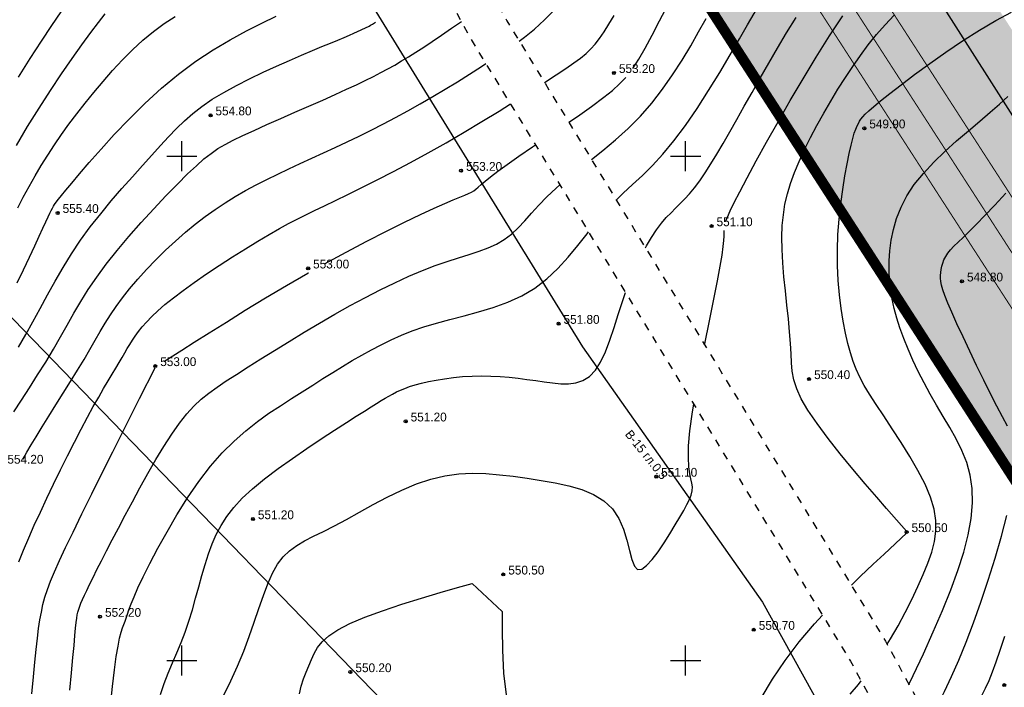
# Model space of a CAD drawing. Extents: x 10527 to 38813, y 13847 to 37526.
# Tile 178 of 256: x 35187 to 35285, y 36535 to 36602. Entities that reach past the tile are written whole.
import ezdxf

# ---------------------------------------------------------------- set-up
doc = ezdxf.new("R2010")
doc.units = 0
doc.header["$LTSCALE"] = 0.5
doc.header["$MEASUREMENT"] = 0
doc.header["$PDMODE"] = 32
doc.header["$PDSIZE"] = 0.3
for name, pattern in [('CONTI', [0]), ('GOST2.303 6', [12, 8, -1.5, 1, -1.5]), ('STRIH_1', [3, 2, -1]), ('Д_ТРОТ_ТРУБА', [3, 1.5, -1.5])]:
    doc.linetypes.add(name, pattern=pattern)
for name, color, linetype in [('(004) Точки рельефа', 7, 'Continuous'), ('(014) Водопровод', 5, 'ИК_Водопровод -------в--------'), ('(025) Дорога', 7, 'Continuous'), ('GORIZDEFAULT', 32, 'CONTI'), ('PI_TTDEFAULT', 5, 'CONTI'), ('SETKR', 2, 'CONTI'), ('Штрих Стекло', 7, 'Continuous')]:
    doc.layers.add(name, color=color, linetype=linetype)
doc.layers.add('(032) Горизонтали утолщенные', color=32, linetype='Continuous', lineweight=30)
doc.layers.add('.', color=7, linetype='Continuous', lineweight=15)
doc.styles.add('BM-431', font='txt')
doc.styles.add('D-431', font='txt')
doc.styles.get("Standard").update_dxf_attribs({"font": 'times.ttf'})
doc.linetypes.add('ИК_Водопровод -------в--------', pattern='A,9,-0.6,["В",Standard,S=1.2,R=0,X=0,Y=-0.6],-1.2', length=10.8)

# ---------------------------------------------------------------- blocks, each defined once
blk = doc.blocks.new('BL_333')
at = {"color": 0}
for p, q in [((0, -1.5), (0, 1.5)), ((-1.5, 0), (1.5, 0))]:
    blk.add_line(p, q, dxfattribs=at)
blk = doc.blocks.new('gergrgrre')
at = {"layer": '(014) Водопровод', "flags": 128}
blk.add_lwpolyline([(360036.438, 4200773.015), (360047.098, 4200750.311), (360089.76, 4200681.101), (360107.619, 4200655.796), (360141.826, 4200594.039), (360149.345, 4200579.998), (360206.507, 4200508.61), (360230.262, 4200479.387), (360306.281, 4200388.525), (360409.154, 4200291.553), (360456.114, 4200244.191), (360490.793, 4200199.337)], dxfattribs=at)
at = {"layer": '(025) Дорога', "linetype": 'Д_ТРОТ_ТРУБА', "flags": 128}
for points in [[(360044.195, 4200796.012), (360041.816, 4200791.773), (360042.358, 4200788.304), (360046.087, 4200780.21), (360059.012, 4200755.887), (360082.266, 4200713.415), (360119.837, 4200651.911), (360154.248, 4200588.273), (360168.952, 4200565.337), (360182.618, 4200547.766), (360213.043, 4200512.044), (360268.283, 4200446.262), (360308.926, 4200401.534), (360387.369, 4200322.593), (360428.116, 4200283.497), (360457.116, 4200256.42), (360464.886, 4200245.444), (360476.507, 4200228.263), (360489.06, 4200214.493), (360499.065, 4200202.984)], [(360034.859, 4200791.392), (360036.733, 4200790.501), (360038.761, 4200786.553), (360042.501, 4200778.433), (360055.492, 4200753.988), (360078.803, 4200711.411), (360116.369, 4200649.915), (360150.8, 4200586.24), (360165.682, 4200563.025), (360179.515, 4200545.24), (360209.989, 4200509.461), (360265.27, 4200443.63), (360306.026, 4200398.778), (360384.565, 4200319.74), (360425.367, 4200280.592), (360454.087, 4200253.775), (360461.596, 4200243.167), (360473.356, 4200225.782), (360486.072, 4200211.833), (360495.233, 4200201.295)]]:
    blk.add_lwpolyline(points, dxfattribs=at)
at = {"layer": '(032) Горизонтали утолщенные', "color": 32}
for points in [[(360120.002, 4200651.606, 550), (360120.34, 4200652.15, 550), (360121.08, 4200653.44, 550), (360121.78, 4200654.75, 550), (360122.44, 4200656.06, 550), (360123.04, 4200657.32, 550), (360123.58, 4200658.53, 550), (360124.05, 4200659.66, 550), (360124.42, 4200660.73, 550), (360124.69, 4200661.78, 550), (360124.83, 4200662.81, 550), (360124.83, 4200663.87, 550), (360124.66, 4200664.99, 550), (360124.31, 4200666.18, 550), (360123.76, 4200667.48, 550), (360123.06, 4200668.84, 550), (360122.26, 4200670.23, 550), (360121.39, 4200671.62, 550), (360120.51, 4200672.97, 550), (360119.67, 4200674.24, 550), (360118.9, 4200675.38, 550), (360118.26, 4200676.39, 550), (360117.73, 4200677.28, 550), (360117.29, 4200678.09, 550), (360116.92, 4200678.87, 550), (360116.62, 4200679.65, 550), (360116.35, 4200680.49, 550), (360116.1, 4200681.42, 550), (360115.87, 4200682.46, 550), (360115.64, 4200683.63, 550), (360115.44, 4200684.89, 550), (360115.27, 4200686.25, 550), (360115.14, 4200687.67, 550), (360115.07, 4200689.15, 550), (360115.06, 4200690.68, 550), (360115.11, 4200692.22, 550), (360115.23, 4200693.77, 550), (360115.39, 4200695.27, 550), (360115.59, 4200696.71, 550), (360115.8, 4200698.04, 550), (360116.02, 4200699.24, 550), (360116.23, 4200700.27, 550), (360116.42, 4200701.11, 550), (360116.59, 4200701.77, 550), (360116.74, 4200702.29, 550), (360116.88, 4200702.69, 550), (360117.02, 4200703, 550), (360117.14, 4200703.25, 550), (360117.27, 4200703.46, 550), (360117.4, 4200703.67, 550), (360117.57, 4200703.89, 550), (360117.82, 4200704.16, 550), (360118.17, 4200704.5, 550), (360118.67, 4200704.94, 550), (360119.35, 4200705.5, 550), (360120.25, 4200706.22, 550), (360121.38, 4200707.09, 550), (360122.72, 4200708.1, 550), (360124.22, 4200709.19, 550), (360125.82, 4200710.31, 550), (360127.48, 4200711.43, 550), (360129.15, 4200712.49, 550), (360130.78, 4200713.45, 550), (360132.33, 4200714.27, 550)], [(360083.483, 4200711.422, 554), (360084.02, 4200711.81, 554), (360085.01, 4200712.61, 554), (360086, 4200713.51, 554), (360087.01, 4200714.55, 554), (360088.07, 4200715.79, 554), (360089.17, 4200717.26, 554), (360090.34, 4200718.98, 554), (360091.54, 4200720.89, 554), (360092.74, 4200722.89, 554), (360093.9, 4200724.89, 554), (360094.98, 4200726.8, 554), (360095.93, 4200728.53, 554), (360096.73, 4200729.99, 554), (360098.37, 4200732.93, 554)], [(360033.72, 4200694.87, 556), (360034.27, 4200695.94, 556), (360034.84, 4200697.01, 556), (360035.43, 4200698.05, 556), (360036.04, 4200699.09, 556), (360036.69, 4200700.11, 556), (360037.36, 4200701.12, 556), (360038.06, 4200702.14, 556), (360038.8, 4200703.16, 556), (360039.58, 4200704.19, 556), (360040.41, 4200705.25, 556), (360041.27, 4200706.32, 556), (360042.18, 4200707.41, 556), (360043.12, 4200708.49, 556), (360044.1, 4200709.54, 556), (360045.1, 4200710.55, 556), (360046.14, 4200711.5, 556), (360047.19, 4200712.37, 556), (360048.25, 4200713.16, 556), (360049.34, 4200713.86, 556)], [(360093.117, 4200695.652, 552), (360093.8, 4200696.32, 552), (360094.74, 4200697.19, 552), (360095.71, 4200698.09, 552), (360096.71, 4200699.08, 552), (360097.75, 4200700.21, 552), (360098.84, 4200701.52, 552), (360099.97, 4200703.05, 552), (360101.13, 4200704.74, 552), (360102.27, 4200706.52, 552), (360103.38, 4200708.31, 552), (360104.41, 4200710.04, 552), (360105.34, 4200711.64, 552), (360106.14, 4200713.02, 552), (360106.79, 4200714.14, 552), (360107.3, 4200715.02, 552), (360107.69, 4200715.69, 552), (360107.98, 4200716.21, 552), (360108.21, 4200716.6, 552), (360108.4, 4200716.91, 552), (360108.57, 4200717.18, 552), (360108.67, 4200717.33, 552), (360108.77, 4200717.49, 552)], [(360034.24, 4200669.95, 554), (360034.62, 4200670.64, 554), (360035.04, 4200671.38, 554), (360035.53, 4200672.19, 554), (360036.13, 4200673.16, 554), (360036.79, 4200674.22, 554), (360037.5, 4200675.34, 554), (360038.23, 4200676.5, 554), (360038.96, 4200677.66, 554), (360039.65, 4200678.79, 554), (360040.3, 4200679.85, 554), (360040.88, 4200680.84, 554), (360041.4, 4200681.75, 554), (360041.9, 4200682.61, 554), (360042.39, 4200683.44, 554), (360042.91, 4200684.26, 554), (360043.47, 4200685.09, 554), (360044.1, 4200685.95, 554), (360044.82, 4200686.86, 554), (360045.63, 4200687.8, 554), (360046.5, 4200688.76, 554), (360047.42, 4200689.73, 554), (360048.38, 4200690.67, 554), (360049.36, 4200691.59, 554), (360050.35, 4200692.46, 554), (360051.34, 4200693.27, 554), (360052.32, 4200694.02, 554), (360053.31, 4200694.73, 554), (360054.3, 4200695.38, 554), (360055.31, 4200696, 554), (360056.33, 4200696.59, 554), (360057.37, 4200697.15, 554), (360058.43, 4200697.7, 554), (360059.52, 4200698.23, 554), (360060.63, 4200698.75, 554), (360061.76, 4200699.27, 554), (360062.9, 4200699.79, 554), (360064.06, 4200700.32, 554), (360065.23, 4200700.86, 554), (360066.41, 4200701.42, 554), (360067.6, 4200701.99, 554), (360068.8, 4200702.58, 554), (360070.01, 4200703.2, 554), (360071.22, 4200703.84, 554), (360072.44, 4200704.5, 554), (360073.67, 4200705.19, 554), (360074.91, 4200705.91, 554), (360076.14, 4200706.64, 554), (360077.36, 4200707.39, 554), (360078.56, 4200708.15, 554), (360079.73, 4200708.9, 554), (360080.164, 4200709.182, 554)], [(360042.93, 4200645.52, 552), (360043.11, 4200647.43, 552), (360043.31, 4200649.08, 552), (360043.49, 4200650.4, 552), (360043.67, 4200651.43, 552), (360043.83, 4200652.2, 552), (360043.98, 4200652.79, 552), (360044.12, 4200653.23, 552), (360044.25, 4200653.58, 552), (360044.37, 4200653.89, 552), (360044.48, 4200654.21, 552), (360044.6, 4200654.58, 552), (360044.75, 4200655.03, 552), (360044.97, 4200655.6, 552), (360045.26, 4200656.31, 552), (360045.65, 4200657.2, 552), (360046.17, 4200658.29, 552), (360046.84, 4200659.62, 552), (360047.63, 4200661.13, 552), (360048.53, 4200662.76, 552), (360049.52, 4200664.44, 552), (360050.58, 4200666.13, 552), (360051.7, 4200667.76, 552), (360052.84, 4200669.26, 552), (360054.01, 4200670.58, 552), (360055.18, 4200671.75, 552), (360056.34, 4200672.78, 552), (360057.51, 4200673.69, 552), (360058.65, 4200674.51, 552), (360059.78, 4200675.26, 552), (360060.88, 4200675.97, 552), (360061.95, 4200676.65, 552), (360062.99, 4200677.31, 552), (360064, 4200677.95, 552), (360064.99, 4200678.56, 552), (360065.96, 4200679.16, 552), (360066.92, 4200679.73, 552), (360067.87, 4200680.28, 552), (360068.82, 4200680.8, 552), (360069.78, 4200681.31, 552), (360070.76, 4200681.79, 552), (360071.79, 4200682.24, 552), (360072.87, 4200682.67, 552), (360074.02, 4200683.08, 552), (360075.26, 4200683.46, 552), (360076.6, 4200683.82, 552), (360078.01, 4200684.18, 552), (360079.45, 4200684.57, 552), (360080.91, 4200685.01, 552), (360082.35, 4200685.53, 552), (360083.73, 4200686.16, 552), (360085.03, 4200686.92, 552), (360086.23, 4200687.84, 552), (360087.33, 4200688.87, 552), (360088.34, 4200689.99, 552), (360089.3, 4200691.15, 552), (360090.22, 4200692.31, 552), (360090.362, 4200692.489, 552)], [(360116.33, 4200646.65, 550), (360117.15, 4200647.63, 550), (360117.422, 4200647.969, 550)]]:
    blk.add_polyline3d(points, dxfattribs=at)
at = {"linetype": 'Continuous', "elevation": 1.643}
blk.add_lwpolyline([(359968.105, 4200751.148), (360144.875, 4200568.598), (360208.905, 4200501.768), (360248.135, 4200449.088), (360280.365, 4200400.868), (360329.345, 4200345.008), (360410.625, 4200285.188), (360473.125, 4200218.998), (360491.256, 4200199.541)], dxfattribs=at)
at = {"layer": 'GORIZDEFAULT', "color": 32}
for points in [[(360085.993, 4200707.314, 553.5), (360087.14, 4200708.06, 553.5), (360088.12, 4200708.7, 553.5), (360088.92, 4200709.25, 553.5), (360089.58, 4200709.73, 553.5), (360090.13, 4200710.18, 553.5), (360090.6, 4200710.63, 553.5), (360091.03, 4200711.12, 553.5), (360091.46, 4200711.68, 553.5), (360091.91, 4200712.33, 553.5), (360092.39, 4200713.09, 553.5), (360092.9, 4200713.95, 553.5)], [(360121.93, 4200662.82, 550.5), (360119.93, 4200665.08, 550.5), (360118.96, 4200666.19, 550.5), (360117.83, 4200667.5, 550.5), (360116.6, 4200668.96, 550.5), (360115.35, 4200670.49, 550.5), (360114.14, 4200672.02, 550.5), (360113.04, 4200673.48, 550.5), (360112.14, 4200674.81, 550.5), (360111.47, 4200675.95, 550.5), (360111.02, 4200676.94, 550.5), (360110.73, 4200677.83, 550.5), (360110.58, 4200678.67, 550.5), (360110.5, 4200679.52, 550.5), (360110.46, 4200680.42, 550.5), (360110.41, 4200681.43, 550.5), (360110.32, 4200682.59, 550.5), (360110.2, 4200683.87, 550.5), (360110.05, 4200685.23, 550.5), (360109.9, 4200686.64, 550.5), (360109.76, 4200688.05, 550.5), (360109.65, 4200689.44, 550.5), (360109.57, 4200690.76, 550.5), (360109.55, 4200691.98, 550.5), (360109.59, 4200693.12, 550.5), (360109.7, 4200694.2, 550.5), (360109.86, 4200695.24, 550.5), (360110.1, 4200696.26, 550.5), (360110.41, 4200697.3, 550.5), (360110.8, 4200698.37, 550.5), (360111.26, 4200699.49, 550.5), (360111.8, 4200700.65, 550.5), (360112.39, 4200701.84, 550.5), (360113.03, 4200703.05, 550.5), (360113.7, 4200704.26, 550.5), (360114.4, 4200705.47, 550.5), (360115.12, 4200706.65, 550.5), (360115.85, 4200707.8, 550.5), (360116.59, 4200708.91, 550.5), (360117.35, 4200709.99, 550.5), (360118.13, 4200711.04, 550.5), (360118.95, 4200712.06, 550.5), (360119.81, 4200713.04, 550.5), (360120.71, 4200713.99, 550.5)], [(360094.76, 4200708.69, 553), (360095.37, 4200709.62, 553), (360095.98, 4200710.7, 553), (360096.68, 4200712, 553), (360097.42, 4200713.43, 553), (360098.25, 4200715.03, 553)], [(360096.001, 4200690.93, 551.5), (360096.1, 4200691.11, 551.5), (360096.61, 4200691.95, 551.5), (360097.11, 4200692.7, 551.5), (360097.61, 4200693.35, 551.5), (360098.08, 4200693.91, 551.5), (360098.55, 4200694.4, 551.5), (360099, 4200694.86, 551.5), (360099.46, 4200695.3, 551.5), (360099.92, 4200695.77, 551.5), (360100.39, 4200696.28, 551.5), (360100.88, 4200696.87, 551.5), (360101.4, 4200697.56, 551.5), (360101.93, 4200698.34, 551.5), (360102.5, 4200699.23, 551.5), (360103.1, 4200700.21, 551.5), (360103.72, 4200701.27, 551.5), (360104.38, 4200702.42, 551.5), (360105.08, 4200703.65, 551.5), (360105.81, 4200704.96, 551.5), (360106.59, 4200706.33, 551.5), (360107.39, 4200707.75, 551.5), (360108.24, 4200709.21, 551.5), (360109.11, 4200710.7, 551.5), (360110.02, 4200712.22, 551.5), (360110.96, 4200713.74, 551.5)], [(360090.657, 4200699.679, 552.5), (360091.77, 4200700.56, 552.5), (360093.04, 4200701.62, 552.5), (360094.3, 4200702.75, 552.5), (360095.51, 4200703.96, 552.5), (360096.65, 4200705.27, 552.5), (360097.71, 4200706.65, 552.5), (360098.71, 4200708.07, 552.5), (360099.64, 4200709.51, 552.5), (360100.5, 4200710.94, 552.5), (360101.29, 4200712.33, 552.5), (360102.03, 4200713.65, 552.5)], [(360033.78, 4200707.82, 557), (360034.95, 4200709.68, 557), (360036.06, 4200711.39, 557), (360037.09, 4200712.95, 557), (360038.01, 4200714.33, 557)], [(360033.58, 4200701.07, 556.5), (360034.7, 4200702.95, 556.5), (360035.84, 4200704.77, 556.5), (360036.97, 4200706.51, 556.5), (360038.07, 4200708.16, 556.5), (360039.12, 4200709.68, 556.5), (360040.09, 4200711.05, 556.5), (360040.97, 4200712.25, 556.5), (360041.72, 4200713.27, 556.5), (360042.38, 4200714.12, 556.5)], [(360103.97, 4200693.51, 551), (360104.14, 4200693.96, 551), (360104.42, 4200694.58, 551), (360104.83, 4200695.4, 551), (360105.37, 4200696.47, 551), (360106.11, 4200697.87, 551), (360107.01, 4200699.53, 551), (360108.04, 4200701.39, 551), (360109.17, 4200703.41, 551), (360110.39, 4200705.53, 551), (360111.66, 4200707.68, 551), (360112.97, 4200709.83, 551), (360114.29, 4200711.93, 551), (360115.6, 4200713.93, 551)], [(360033.65, 4200687.44, 555.5), (360034.28, 4200688.74, 555.5), (360034.87, 4200689.98, 555.5), (360035.4, 4200691.11, 555.5), (360035.85, 4200692.08, 555.5), (360036.22, 4200692.87, 555.5), (360036.51, 4200693.5, 555.5), (360036.74, 4200693.98, 555.5), (360036.91, 4200694.34, 555.5), (360037.05, 4200694.62, 555.5), (360037.16, 4200694.85, 555.5), (360037.27, 4200695.04, 555.5), (360037.38, 4200695.22, 555.5), (360037.53, 4200695.44, 555.5), (360037.75, 4200695.73, 555.5), (360038.05, 4200696.11, 555.5), (360038.49, 4200696.64, 555.5), (360039.07, 4200697.34, 555.5), (360039.84, 4200698.24, 555.5), (360040.82, 4200699.38, 555.5), (360041.98, 4200700.7, 555.5), (360043.3, 4200702.15, 555.5), (360044.76, 4200703.68, 555.5), (360046.32, 4200705.22, 555.5), (360047.97, 4200706.73, 555.5), (360049.67, 4200708.14, 555.5), (360051.39, 4200709.41, 555.5), (360053.11, 4200710.53, 555.5), (360054.79, 4200711.53, 555.5), (360056.42, 4200712.42, 555.5), (360057.95, 4200713.19, 555.5), (360059.35, 4200713.88, 555.5)], [(360124.159, 4200643.918, 549), (360124.36, 4200644.29, 549), (360125.01, 4200645.54, 549), (360125.68, 4200646.91, 549), (360126.38, 4200648.41, 549), (360127.1, 4200650.03, 549), (360127.83, 4200651.8, 549), (360128.57, 4200653.72, 549), (360129.31, 4200655.79, 549), (360130.04, 4200657.96, 549), (360130.72, 4200660.15, 549), (360131.34, 4200662.31, 549), (360131.87, 4200664.36, 549)], [(360131.93, 4200673.22, 549), (360131.46, 4200674.15, 549), (360130.9, 4200675.21, 549), (360130.27, 4200676.44, 549), (360129.59, 4200677.8, 549), (360128.88, 4200679.24, 549), (360128.19, 4200680.68, 549), (360127.53, 4200682.09, 549), (360126.93, 4200683.38, 549), (360126.42, 4200684.52, 549), (360126.03, 4200685.44, 549), (360125.73, 4200686.18, 549), (360125.52, 4200686.76, 549), (360125.39, 4200687.21, 549), (360125.32, 4200687.58, 549), (360125.29, 4200687.89, 549), (360125.29, 4200688.18, 549), (360125.31, 4200688.48, 549), (360125.35, 4200688.78, 549), (360125.42, 4200689.09, 549), (360125.51, 4200689.41, 549), (360125.64, 4200689.74, 549), (360125.82, 4200690.06, 549), (360126.03, 4200690.38, 549), (360126.3, 4200690.71, 549), (360126.63, 4200691.07, 549), (360127.04, 4200691.47, 549), (360127.54, 4200691.95, 549), (360128.14, 4200692.54, 549), (360128.86, 4200693.25, 549), (360129.7, 4200694.12, 549), (360130.68, 4200695.16, 549), (360131.77, 4200696.32, 549)], [(360033.8, 4200681.06, 555), (360034.52, 4200682.31, 555), (360035.23, 4200683.59, 555), (360035.94, 4200684.91, 555), (360036.67, 4200686.24, 555), (360037.42, 4200687.6, 555), (360038.21, 4200688.95, 555), (360039.05, 4200690.31, 555), (360039.95, 4200691.66, 555), (360040.92, 4200693, 555), (360041.95, 4200694.3, 555), (360043, 4200695.58, 555), (360044.06, 4200696.8, 555), (360045.11, 4200697.97, 555), (360046.11, 4200699.08, 555), (360047.04, 4200700.11, 555), (360047.9, 4200701.06, 555), (360048.69, 4200701.93, 555), (360049.47, 4200702.74, 555), (360050.26, 4200703.51, 555), (360051.09, 4200704.24, 555), (360052, 4200704.94, 555), (360053.01, 4200705.64, 555), (360054.16, 4200706.33, 555), (360055.42, 4200707.01, 555), (360056.73, 4200707.68, 555), (360058.08, 4200708.32, 555), (360059.41, 4200708.93, 555), (360060.7, 4200709.49, 555), (360061.89, 4200710.01, 555), (360062.96, 4200710.47, 555), (360063.91, 4200710.87, 555), (360064.75, 4200711.22, 555), (360065.47, 4200711.52, 555), (360066.1, 4200711.78, 555), (360066.63, 4200712, 555), (360067.07, 4200712.19, 555), (360068.58, 4200712.89, 555), (360068.72, 4200712.98, 555), (360068.91, 4200713.1, 555), (360069.21, 4200713.3, 555)], [(360033.33, 4200674.65, 554.5), (360034.09, 4200675.8, 554.5), (360034.88, 4200677.03, 554.5), (360035.69, 4200678.31, 554.5), (360036.49, 4200679.59, 554.5), (360037.25, 4200680.86, 554.5), (360037.95, 4200682.08, 554.5), (360038.62, 4200683.26, 554.5), (360039.29, 4200684.42, 554.5), (360039.98, 4200685.59, 554.5), (360040.72, 4200686.78, 554.5), (360041.55, 4200688.01, 554.5), (360042.5, 4200689.29, 554.5), (360043.57, 4200690.65, 554.5), (360044.75, 4200692.04, 554.5), (360045.98, 4200693.44, 554.5), (360047.22, 4200694.79, 554.5), (360048.43, 4200696.07, 554.5), (360049.57, 4200697.23, 554.5), (360050.58, 4200698.24, 554.5), (360051.45, 4200699.06, 554.5), (360052.2, 4200699.73, 554.5), (360052.9, 4200700.28, 554.5), (360053.58, 4200700.75, 554.5), (360054.3, 4200701.17, 554.5), (360055.11, 4200701.59, 554.5), (360056.06, 4200702.05, 554.5), (360057.18, 4200702.56, 554.5), (360058.45, 4200703.13, 554.5), (360059.81, 4200703.73, 554.5), (360061.22, 4200704.35, 554.5), (360062.62, 4200704.97, 554.5), (360063.98, 4200705.56, 554.5), (360065.23, 4200706.12, 554.5), (360066.34, 4200706.63, 554.5), (360067.33, 4200707.09, 554.5), (360068.21, 4200707.51, 554.5), (360069.01, 4200707.9, 554.5), (360069.75, 4200708.29, 554.5), (360070.45, 4200708.66, 554.5), (360071.13, 4200709.04, 554.5), (360071.81, 4200709.44, 554.5), (360072.5, 4200709.86, 554.5), (360073.24, 4200710.31, 554.5), (360074.01, 4200710.81, 554.5), (360074.85, 4200711.37, 554.5), (360075.77, 4200711.99, 554.5), (360076.78, 4200712.68, 554.5), (360077.74, 4200713.352, 554.5)], [(360122.151, 4200647.632, 549.5), (360122.58, 4200648.52, 549.5), (360123.59, 4200650.67, 549.5), (360124.57, 4200652.84, 549.5), (360125.49, 4200654.96, 549.5), (360126.31, 4200657, 549.5), (360127.02, 4200658.92, 549.5), (360127.6, 4200660.75, 549.5), (360128.04, 4200662.47, 549.5), (360128.34, 4200664.09, 549.5), (360128.48, 4200665.62, 549.5), (360128.45, 4200667.05, 549.5), (360128.24, 4200668.38, 549.5), (360127.89, 4200669.64, 549.5), (360127.42, 4200670.83, 549.5), (360126.85, 4200671.98, 549.5), (360126.22, 4200673.09, 549.5), (360125.56, 4200674.2, 549.5), (360124.9, 4200675.3, 549.5), (360124.26, 4200676.41, 549.5), (360123.66, 4200677.54, 549.5), (360123.09, 4200678.66, 549.5), (360122.56, 4200679.78, 549.5), (360122.07, 4200680.87, 549.5), (360121.64, 4200681.94, 549.5), (360121.26, 4200682.97, 549.5), (360120.95, 4200683.95, 549.5), (360120.69, 4200684.91, 549.5), (360120.48, 4200685.84, 549.5), (360120.34, 4200686.76, 549.5), (360120.24, 4200687.69, 549.5), (360120.2, 4200688.63, 549.5), (360120.21, 4200689.61, 549.5), (360120.28, 4200690.62, 549.5), (360120.41, 4200691.66, 549.5), (360120.62, 4200692.74, 549.5), (360120.94, 4200693.83, 549.5), (360121.38, 4200694.94, 549.5), (360121.96, 4200696.06, 549.5), (360122.69, 4200697.18, 549.5), (360123.59, 4200698.3, 549.5), (360124.62, 4200699.4, 549.5), (360125.73, 4200700.47, 549.5), (360126.89, 4200701.52, 549.5), (360128.06, 4200702.52, 549.5), (360129.18, 4200703.47, 549.5), (360130.22, 4200704.35, 549.5), (360131.14, 4200705.17, 549.5), (360131.98, 4200705.92, 549.5)], [(360088.408, 4200703.36, 553), (360089.27, 4200703.95, 553), (360090.66, 4200704.93, 553), (360091.87, 4200705.84, 553), (360092.73, 4200706.53, 553), (360093.45, 4200707.18, 553), (360094.06, 4200707.81, 553)], [(360033.84, 4200659.77, 553.5), (360034.3, 4200660.95, 553.5), (360034.81, 4200662.16, 553.5), (360035.36, 4200663.41, 553.5), (360035.96, 4200664.72, 553.5), (360036.6, 4200666.08, 553.5), (360037.27, 4200667.48, 553.5), (360037.96, 4200668.9, 553.5), (360038.65, 4200670.3, 553.5), (360039.34, 4200671.65, 553.5), (360040, 4200672.93, 553.5), (360040.63, 4200674.11, 553.5), (360041.21, 4200675.18, 553.5), (360041.75, 4200676.12, 553.5), (360042.24, 4200676.97, 553.5), (360042.68, 4200677.72, 553.5), (360043.09, 4200678.39, 553.5), (360043.45, 4200678.99, 553.5), (360043.78, 4200679.53, 553.5), (360044.07, 4200680.03, 553.5), (360044.33, 4200680.49, 553.5), (360044.58, 4200680.92, 553.5), (360044.84, 4200681.34, 553.5), (360045.1, 4200681.76, 553.5), (360045.38, 4200682.17, 553.5), (360045.71, 4200682.61, 553.5), (360046.08, 4200683.07, 553.5), (360046.51, 4200683.56, 553.5), (360047.02, 4200684.09, 553.5), (360047.62, 4200684.66, 553.5), (360048.33, 4200685.28, 553.5), (360049.16, 4200685.95, 553.5), (360050.12, 4200686.69, 553.5), (360051.23, 4200687.48, 553.5), (360052.44, 4200688.32, 553.5), (360053.72, 4200689.17, 553.5), (360055.02, 4200690.02, 553.5), (360056.31, 4200690.83, 553.5), (360057.55, 4200691.58, 553.5), (360058.68, 4200692.25, 553.5), (360059.68, 4200692.83, 553.5), (360060.59, 4200693.32, 553.5), (360061.45, 4200693.77, 553.5), (360062.3, 4200694.19, 553.5), (360063.18, 4200694.62, 553.5), (360064.15, 4200695.08, 553.5), (360065.24, 4200695.6, 553.5), (360066.48, 4200696.21, 553.5), (360067.87, 4200696.9, 553.5), (360069.39, 4200697.66, 553.5), (360071, 4200698.49, 553.5), (360072.69, 4200699.39, 553.5), (360074.44, 4200700.34, 553.5), (360076.22, 4200701.34, 553.5), (360078.01, 4200702.37, 553.5), (360079.77, 4200703.43, 553.5), (360081.48, 4200704.47, 553.5), (360082.612, 4200705.176, 553.5)], [(360064.16, 4200689.32, 553), (360066.3, 4200690.48, 553), (360068.37, 4200691.57, 553), (360070.31, 4200692.56, 553), (360072.1, 4200693.45, 553), (360073.69, 4200694.21, 553), (360075.05, 4200694.84, 553), (360076.1, 4200695.31, 553), (360076.94, 4200695.67, 553), (360077.59, 4200695.94, 553), (360078.08, 4200696.13, 553), (360078.45, 4200696.29, 553), (360078.74, 4200696.42, 553), (360078.97, 4200696.56, 553), (360079.19, 4200696.72, 553), (360079.42, 4200696.92, 553), (360079.71, 4200697.19, 553), (360080.11, 4200697.53, 553), (360080.64, 4200697.97, 553), (360081.35, 4200698.52, 553), (360082.28, 4200699.19, 553), (360083.45, 4200700, 553), (360084.8, 4200700.92, 553), (360085.092, 4200701.115, 553)], [(360038.87, 4200647.05, 552.5), (360039.04, 4200648.78, 552.5), (360039.18, 4200650.29, 552.5), (360039.3, 4200651.5, 552.5), (360039.39, 4200652.46, 552.5), (360039.46, 4200653.2, 552.5), (360039.52, 4200653.76, 552.5), (360039.57, 4200654.18, 552.5), (360039.63, 4200654.52, 552.5), (360039.69, 4200654.8, 552.5), (360039.77, 4200655.08, 552.5), (360039.87, 4200655.37, 552.5), (360039.99, 4200655.69, 552.5), (360040.14, 4200656.05, 552.5), (360040.33, 4200656.46, 552.5), (360040.57, 4200656.95, 552.5), (360040.85, 4200657.54, 552.5), (360041.19, 4200658.22, 552.5), (360041.58, 4200659.01, 552.5), (360042.03, 4200659.89, 552.5), (360042.54, 4200660.88, 552.5), (360043.1, 4200661.96, 552.5), (360043.71, 4200663.13, 552.5), (360044.37, 4200664.4, 552.5), (360045.09, 4200665.74, 552.5), (360045.84, 4200667.13, 552.5), (360046.63, 4200668.53, 552.5), (360047.42, 4200669.91, 552.5), (360048.22, 4200671.23, 552.5), (360049, 4200672.44, 552.5), (360049.76, 4200673.52, 552.5), (360050.49, 4200674.44, 552.5), (360051.2, 4200675.22, 552.5), (360051.92, 4200675.9, 552.5), (360052.68, 4200676.51, 552.5), (360053.51, 4200677.11, 552.5), (360054.41, 4200677.71, 552.5), (360055.43, 4200678.37, 552.5), (360056.58, 4200679.1, 552.5), (360057.85, 4200679.9, 552.5), (360059.21, 4200680.75, 552.5), (360060.64, 4200681.64, 552.5), (360062.13, 4200682.55, 552.5), (360063.65, 4200683.45, 552.5), (360065.18, 4200684.34, 552.5), (360066.71, 4200685.19, 552.5), (360068.22, 4200685.99, 552.5), (360069.7, 4200686.75, 552.5), (360071.15, 4200687.45, 552.5), (360072.54, 4200688.09, 552.5), (360073.88, 4200688.66, 552.5), (360075.15, 4200689.15, 552.5), (360076.35, 4200689.57, 552.5), (360077.47, 4200689.93, 552.5), (360078.52, 4200690.25, 552.5), (360079.5, 4200690.57, 552.5), (360080.4, 4200690.91, 552.5), (360081.24, 4200691.29, 552.5), (360082, 4200691.74, 552.5), (360082.71, 4200692.28, 552.5), (360083.37, 4200692.9, 552.5), (360084.03, 4200693.59, 552.5), (360084.71, 4200694.34, 552.5), (360085.43, 4200695.14, 552.5), (360086.23, 4200695.98, 552.5), (360087.14, 4200696.84, 552.5), (360087.511, 4200697.157, 552.5)], [(360101.887, 4200681.295, 551), (360101.91, 4200681.41, 551), (360102.38, 4200683.69, 551), (360102.81, 4200685.81, 551), (360103.17, 4200687.64, 551), (360103.44, 4200689.08, 551), (360103.62, 4200690.19, 551), (360103.74, 4200691.03, 551), (360103.8, 4200691.64, 551), (360103.83, 4200692.08, 551), (360103.83, 4200692.39, 551), (360103.82, 4200692.63, 551)], [(360048.22, 4200679.63, 553), (360049.99, 4200680.76, 553), (360051.22, 4200681.55, 553), (360052.71, 4200682.49, 553), (360054.42, 4200683.56, 553), (360056.3, 4200684.72, 553), (360058.3, 4200685.94, 553), (360060.38, 4200687.17, 553), (360062.5, 4200688.39, 553), (360062.54, 4200688.42, 553), (360062.58, 4200688.44, 553)], [(360047.87, 4200646.62, 551.5), (360048.25, 4200647.71, 551.5), (360048.66, 4200648.75, 551.5), (360049.09, 4200649.76, 551.5), (360049.52, 4200650.76, 551.5), (360049.94, 4200651.77, 551.5), (360050.34, 4200652.82, 551.5), (360050.7, 4200653.91, 551.5), (360051.05, 4200655.03, 551.5), (360051.37, 4200656.17, 551.5), (360051.69, 4200657.31, 551.5), (360052, 4200658.43, 551.5), (360052.32, 4200659.52, 551.5), (360052.65, 4200660.57, 551.5), (360053.01, 4200661.55, 551.5), (360053.41, 4200662.49, 551.5), (360053.89, 4200663.39, 551.5), (360054.46, 4200664.28, 551.5), (360055.16, 4200665.17, 551.5), (360056, 4200666.08, 551.5), (360057.01, 4200667.02, 551.5), (360058.21, 4200668.01, 551.5), (360059.55, 4200669.03, 551.5), (360060.97, 4200670.04, 551.5), (360062.41, 4200671.03, 551.5), (360063.83, 4200671.97, 551.5), (360065.15, 4200672.82, 551.5), (360066.33, 4200673.58, 551.5), (360067.31, 4200674.21, 551.5), (360068.12, 4200674.72, 551.5), (360068.79, 4200675.14, 551.5), (360069.33, 4200675.49, 551.5), (360069.79, 4200675.77, 551.5), (360070.19, 4200676.01, 551.5), (360070.56, 4200676.22, 551.5), (360070.92, 4200676.42, 551.5), (360071.3, 4200676.62, 551.5), (360071.69, 4200676.8, 551.5), (360072.13, 4200676.98, 551.5), (360072.61, 4200677.16, 551.5), (360073.15, 4200677.33, 551.5), (360073.77, 4200677.49, 551.5), (360074.47, 4200677.65, 551.5), (360075.25, 4200677.8, 551.5), (360076.08, 4200677.93, 551.5), (360076.96, 4200678.05, 551.5), (360077.87, 4200678.14, 551.5), (360078.8, 4200678.19, 551.5), (360079.73, 4200678.22, 551.5), (360080.66, 4200678.2, 551.5), (360081.58, 4200678.15, 551.5), (360082.48, 4200678.08, 551.5), (360083.37, 4200677.98, 551.5), (360084.25, 4200677.87, 551.5), (360085.12, 4200677.75, 551.5), (360085.96, 4200677.63, 551.5), (360086.79, 4200677.52, 551.5), (360087.6, 4200677.44, 551.5), (360088.37, 4200677.44, 551.5), (360089.11, 4200677.54, 551.5), (360089.8, 4200677.77, 551.5), (360090.45, 4200678.17, 551.5), (360091.04, 4200678.77, 551.5), (360091.56, 4200679.59, 551.5), (360092.04, 4200680.6, 551.5), (360092.48, 4200681.75, 551.5), (360092.9, 4200683, 551.5), (360093.31, 4200684.29, 551.5), (360093.73, 4200685.6, 551.5), (360094.03, 4200686.485, 551.5)], [(360035.11, 4200646.69, 553), (360035.28, 4200648.37, 553), (360035.42, 4200649.84, 553), (360035.55, 4200651.1, 553), (360035.67, 4200652.2, 553), (360035.79, 4200653.17, 553), (360035.91, 4200654.02, 553), (360036.06, 4200654.8, 553), (360036.22, 4200655.54, 553), (360036.42, 4200656.27, 553), (360036.67, 4200657.03, 553), (360036.98, 4200657.86, 553), (360037.37, 4200658.8, 553), (360037.86, 4200659.9, 553), (360038.47, 4200661.2, 553), (360039.21, 4200662.73, 553), (360040.09, 4200664.53, 553), (360041.07, 4200666.52, 553), (360042.1, 4200668.6, 553), (360043.14, 4200670.68, 553), (360044.13, 4200672.66, 553), (360045.03, 4200674.46, 553), (360045.79, 4200675.97, 553), (360047.36, 4200679.01, 553)], [(360054.16, 4200646.57, 551), (360054.85, 4200647.99, 551), (360055.52, 4200649.45, 551), (360056.14, 4200650.92, 551), (360056.7, 4200652.38, 551), (360057.19, 4200653.8, 551), (360057.65, 4200655.16, 551), (360058.09, 4200656.43, 551), (360058.54, 4200657.6, 551), (360059, 4200658.65, 551), (360059.5, 4200659.54, 551), (360060.07, 4200660.28, 551), (360060.7, 4200660.88, 551), (360061.4, 4200661.39, 551), (360062.19, 4200661.86, 551), (360063.07, 4200662.31, 551), (360064.05, 4200662.79, 551), (360065.14, 4200663.34, 551), (360066.34, 4200663.99, 551), (360067.62, 4200664.71, 551), (360068.98, 4200665.46, 551), (360070.39, 4200666.2, 551), (360071.83, 4200666.9, 551), (360073.28, 4200667.5, 551), (360074.71, 4200667.99, 551), (360076.11, 4200668.31, 551), (360077.48, 4200668.5, 551), (360078.83, 4200668.56, 551), (360080.18, 4200668.53, 551), (360081.53, 4200668.42, 551), (360082.88, 4200668.26, 551), (360084.26, 4200668.07, 551), (360085.66, 4200667.86, 551), (360087.06, 4200667.62, 551), (360088.42, 4200667.33, 551), (360089.7, 4200666.94, 551), (360090.86, 4200666.45, 551), (360091.89, 4200665.82, 551), (360092.73, 4200665.03, 551), (360093.36, 4200664.07, 551), (360093.83, 4200663.01, 551), (360094.17, 4200661.92, 551), (360094.43, 4200660.89, 551), (360094.67, 4200660.01, 551), (360094.92, 4200659.36, 551), (360095.23, 4200659.02, 551), (360095.64, 4200659.05, 551), (360096.13, 4200659.4, 551), (360096.68, 4200660, 551), (360097.26, 4200660.78, 551), (360097.86, 4200661.66, 551), (360098.43, 4200662.57, 551), (360098.96, 4200663.44, 551), (360099.42, 4200664.2, 551), (360099.81, 4200664.87, 551), (360100.13, 4200665.45, 551), (360100.38, 4200665.95, 551), (360100.55, 4200666.4, 551), (360100.65, 4200666.81, 551), (360100.67, 4200667.2, 551), (360100.62, 4200667.57, 551), (360100.53, 4200668, 551), (360100.42, 4200668.52, 551), (360100.32, 4200669.21, 551), (360100.27, 4200670.11, 551), (360100.29, 4200671.28, 551), (360100.42, 4200672.78, 551), (360100.67, 4200674.64, 551), (360100.799, 4200675.403, 551)], [(360125.854, 4200640.783, 548.5), (360126.47, 4200641.77, 548.5), (360127.18, 4200642.9, 548.5), (360127.85, 4200643.97, 548.5), (360128.44, 4200644.93, 548.5), (360128.95, 4200645.77, 548.5), (360129.38, 4200646.53, 548.5), (360129.75, 4200647.26, 548.5), (360130.11, 4200648.02, 548.5), (360130.45, 4200648.86, 548.5), (360130.81, 4200649.85, 548.5), (360131.22, 4200651.02, 548.5), (360131.68, 4200652.42, 548.5)], [(360116.444, 4200657.466, 550.5), (360117.31, 4200658.32, 550.5), (360118.61, 4200659.54, 550.5), (360119.69, 4200660.55, 550.5), (360121.93, 4200662.63, 550.5)], [(360061.68, 4200646.69, 550.5), (360061.84, 4200647.45, 550.5), (360062.08, 4200648.17, 550.5), (360062.35, 4200648.84, 550.5), (360062.61, 4200649.48, 550.5), (360062.86, 4200650.09, 550.5), (360063.13, 4200650.69, 550.5), (360063.47, 4200651.27, 550.5), (360063.93, 4200651.85, 550.5), (360064.59, 4200652.44, 550.5), (360065.48, 4200653.03, 550.5), (360066.66, 4200653.65, 550.5), (360068.17, 4200654.29, 550.5), (360069.92, 4200654.93, 550.5), (360071.83, 4200655.57, 550.5), (360073.77, 4200656.18, 550.5), (360075.65, 4200656.73, 550.5), (360077.37, 4200657.22, 550.5), (360078.83, 4200657.63, 550.5), (360081.8, 4200654.84, 550.5), (360081.78, 4200653.1, 550.5), (360081.81, 4200651.03, 550.5), (360081.94, 4200648.74, 550.5), (360082.22, 4200646.34, 550.5)], [(360107.48, 4200646.27, 550.5), (360108.61, 4200648.14, 550.5), (360109.87, 4200650.01, 550.5), (360111.28, 4200651.85, 550.5), (360112.8, 4200653.64, 550.5), (360113.577, 4200654.487, 550.5)]]:
    blk.add_polyline3d(points, dxfattribs=at)
at = {"layer": 'PI_TTDEFAULT', "color": 5}
for p in [(360092.88, 4200708.25, 553.2), (360052.85, 4200704.05, 554.8), (360117.74, 4200702.76, 549.9), (360077.71, 4200698.56, 553.2), (360037.68, 4200694.37, 555.4), (360102.57, 4200693.07, 551.1), (360062.54, 4200688.88, 553), (360127.42, 4200687.59, 548.8), (360087.39, 4200683.39, 551.8), (360047.36, 4200679.19, 553), (360112.25, 4200677.9, 550.4), (360072.22, 4200673.71, 551.2), (360097.08, 4200668.22, 551.1), (360057.05, 4200664.02, 551.2), (360121.93, 4200662.73, 550.5), (360081.9, 4200658.53, 550.5), (360041.88, 4200654.34, 552.2), (360106.76, 4200653.04, 550.7), (360066.73, 4200648.85, 550.2), (360131.62, 4200647.56, 548.3)]:
    blk.add_point(p, dxfattribs=at)
at = {"layer": 'SETKR', "color": 92}
for p in [(360050, 4200700), (360100, 4200700), (360050, 4200650), (360100, 4200650)]:
    blk.add_blockref('BL_333', p, dxfattribs=at)
at = {"layer": '(004) Точки рельефа', "style": 'D-431'}
for s, p in [('553.20', (360093.38, 4200708.25)), ('554.80', (360053.34, 4200704.05)), ('549.90', (360118.23, 4200702.76)), ('553.20', (360078.21, 4200698.55)), ('555.40', (360038.17, 4200694.37)), ('551.10', (360103.07, 4200693.06)), ('553.00', (360063.03, 4200688.87)), ('548.80', (360127.92, 4200687.58)), ('551.80', (360087.88, 4200683.38)), ('553.00', (360047.86, 4200679.19)), ('550.40', (360112.75, 4200677.9)), ('551.20', (360072.71, 4200673.7)), ('554.20', (360032.69, 4200669.51)), ('551.10', (360097.57, 4200668.22)), ('551.20', (360057.55, 4200664.01)), ('550.50', (360122.42, 4200662.73)), ('550.50', (360082.4, 4200658.52)), ('552.20', (360042.38, 4200654.33)), ('550.70', (360107.26, 4200653.04)), ('550.20', (360067.23, 4200648.84))]:
    blk.add_text(s, height=0.875, dxfattribs=at).set_placement(p)
at = {"layer": '(014) Водопровод', "color": 0, "linetype": 'Continuous', "style": 'BM-431'}
blk.add_text('В-15 гл.0.5', height=0.875, rotation=308.87754, dxfattribs=at).set_placement((360093.927, 4200672.404, 555.023))

msp = doc.modelspace()

# ---------------------------------------------------------------- hatches: boundary and pattern name
at = {"layer": '.', "ltscale": 0.149071}
h = msp.add_hatch(color=256, dxfattribs=at)
h.dxf.hatch_style = 1
h.set_gradient(color1=(255, 255, 255), tint=1)
h.paths.add_polyline_path([(35043.297, 36082.013), (36343.297, 36082.013), (36343.297, 37217.013), (35043.297, 37217.013)])
h.paths.add_polyline_path([(35058.297, 37202.013), (36328.297, 37202.013), (36328.297, 36097.013), (35058.297, 36097.013)], flags=16)
h = msp.add_hatch(color=256, dxfattribs=at)
h.dxf.hatch_style = 1
h.set_gradient(color1=(51, 204, 0), color2=(51, 204, 0), tint=1)
edge = h.paths.add_edge_path()
edge.add_line((36288.012, 36496.449), (35667.551, 36154.533))
edge.add_arc((35662.242, 36164.167), 11, 226.16627, 298.85775, ccw=False)
edge.add_line((35654.623, 36156.232), (35391.724, 36408.641))
edge.add_line((35391.724, 36408.641), (35216.827, 36679.143))
edge.add_line((35216.827, 36679.143), (35208.925, 36674.788))
edge.add_line((35208.925, 36674.788), (35384.735, 36402.875))
edge.add_line((35384.735, 36402.875), (35659.006, 36139.548))
edge.add_line((35659.006, 36139.548), (36312.368, 36499.595))
edge.add_line((36312.368, 36499.595), (35900.999, 37056.168))
edge.add_line((35900.999, 37056.168), (35893.046, 37051.786))
edge.add_line((35893.046, 37051.786), (36291.549, 36512.621))
edge.add_arc((36282.703, 36506.083), 11, -61.14225, 36.46852, ccw=False)
h.paths.add_polyline_path([(35788.729, 36580.117), (35933.158, 36318.028), (35719.583, 36200.333), (35721.176, 36197.413), (35661.011, 36164.107), (35654.839, 36175.32), (35647.364, 36171.52), (35618.976, 36198.774), (35646.046, 36213.852), (35649.614, 36207.218), (35674.926, 36221.152), (35682.742, 36206.954), (35708.361, 36220.905), (35719.584, 36200.333), (35739.746, 36211.444), (35711.107, 36263.414), (35618.055, 36212.136), (35436.785, 36386.172)], flags=16)
edge = h.paths.add_edge_path(flags=17)
edge.add_line((36286.723, 36509.055), (36102.477, 36758.336))
edge.add_arc((36098.456, 36755.364), 5, 36.46852, 118.85775)
edge.add_line((36096.043, 36759.744), (35801.902, 36597.652))
edge.add_arc((35804.315, 36593.273), 5, 118.85775, 208.85775)
edge.add_line((35799.936, 36590.86), (35948.226, 36321.764))
edge.add_arc((35952.605, 36324.177), 5, 208.85775, 298.85775)
edge.add_line((35955.018, 36319.798), (36285.116, 36501.704))
edge.add_arc((36282.703, 36506.083), 5, 298.85775, 396.46852)
h.paths.add_polyline_path([(35809.749, 36591.7), (36097.32, 36750.171), (36276.769, 36507.381), (35954.178, 36329.611)], flags=16)
edge = h.paths.add_edge_path(flags=17)
edge.add_line((35942.971, 36318.868), (35794.681, 36587.964))
edge.add_arc((35790.302, 36585.551), 5, 28.86341, 118.85775)
edge.add_line((35787.889, 36589.93), (35427.68, 36391.431))
edge.add_arc((35430.094, 36387.051), 5, 118.85775, 226.16627)
edge.add_line((35426.631, 36383.445), (35658.779, 36160.56))
edge.add_arc((35662.242, 36164.167), 5, 226.16627, 298.85775)
edge.add_line((35664.655, 36159.788), (35672.305, 36164.004))
edge.add_line((35672.305, 36164.004), (35677.56, 36166.9))
edge.add_line((35677.56, 36166.9), (35941.005, 36312.076))
edge.add_arc((35938.592, 36316.455), 5, 298.85775, 388.85775)
edge = h.paths.add_edge_path(flags=17)
edge.add_arc((35538.825, 36816.052), 5, 28.85775, 118.85775)
edge.add_line((35536.412, 36820.431), (35532.909, 36818.501))
edge.add_line((35532.909, 36818.501), (35681.681, 36548.529))
edge.add_line((35681.681, 36548.529), (35418.652, 36403.582))
edge.add_line((35418.652, 36403.582), (35403.372, 36418.252))
edge.add_line((35403.372, 36418.252), (35246.598, 36660.724))
edge.add_line((35246.598, 36660.724), (35243.394, 36658.959))
edge.add_arc((35245.808, 36654.58), 5, 118.85775, 212.88524)
edge.add_line((35241.609, 36651.865), (35393.741, 36416.571))
edge.add_line((35393.741, 36416.571), (35396.383, 36412.485))
edge.add_line((35396.383, 36412.485), (35414.542, 36395.051))
edge.add_arc((35418.004, 36398.658), 5, 226.16627, 298.85775)
edge.add_line((35420.418, 36394.279), (35689.529, 36542.577))
edge.add_arc((35687.115, 36546.956), 5, 298.85915, 388.85698)
edge.add_line((35691.494, 36549.37), (35543.204, 36818.466))
edge = h.paths.add_edge_path(flags=17)
edge.add_line((35902.201, 37022.006), (35898.082, 37019.736))
edge.add_line((35898.082, 37019.736), (36082.928, 36769.643))
edge.add_line((36082.928, 36769.643), (35798.166, 36612.72))
edge.add_line((35798.166, 36612.72), (35649.393, 36882.692))
edge.add_line((35649.393, 36882.692), (35645.89, 36880.761))
edge.add_arc((35648.303, 36876.382), 5, 118.85775, 208.85855)
edge.add_line((35643.924, 36873.969), (35792.214, 36604.873))
edge.add_arc((35796.593, 36607.286), 5, 208.85775, 298.85137)
edge.add_line((35799.006, 36602.907), (36091.274, 36763.967))
edge.add_arc((36088.861, 36768.346), 5, 298.85775, 396.46852)
edge.add_line((36092.882, 36771.318), (35908.635, 37020.599))
edge.add_arc((35904.615, 37017.627), 5, 36.46939, 118.85775)
at = {"layer": 'Штрих Стекло', "linetype": 'Continuous'}
h = msp.add_hatch(color=5, dxfattribs=at)
h.dxf.hatch_style = 1
h.set_gradient(color1=(173, 173, 173), color2=(166, 166, 166), one_color=1, tint=0.65)
edge = h.paths.add_edge_path()
edge.add_line((35220.262, 36694.737), (35202.702, 36685.06))
edge.add_arc((35205.115, 36680.681), 5, 32.88524, 118.85775, ccw=False)
edge.add_line((35209.314, 36683.396), (35213.315, 36677.208))
edge.add_line((35213.315, 36677.208), (35222.095, 36682.046))
edge.add_line((35222.095, 36682.046), (35218.323, 36687.88))
edge.add_arc((35222.687, 36690.349), 5.014, 118.92591, 209.50369, ccw=False)
edge = h.paths.add_edge_path()
edge.add_line((35389.373, 36405.352), (35651.853, 36153.347))
edge.add_arc((35662.242, 36164.167), 15, 226.16627, 298.85775)
edge.add_line((35669.481, 36151.03), (36289.942, 36492.946))
edge.add_arc((36282.703, 36506.083), 15, 298.85775, 396.46852)
edge.add_line((36294.765, 36514.999), (35889.246, 37056.928))
edge.add_arc((35893.267, 37059.9), 5, 118.85775, 216.46852, ccw=False)
edge.add_line((35890.853, 37064.279), (35884.604, 37060.835))
edge.add_line((35884.604, 37060.835), (36292.353, 36513.216))
edge.add_arc((36282.703, 36506.083), 12, -61.14225, 36.46852, ccw=False)
edge.add_line((36288.494, 36495.573), (35660.947, 36154.319))
edge.add_line((35660.947, 36154.319), (35390.568, 36408.587))
edge.add_line((35390.568, 36408.587), (35215.949, 36678.659))
edge.add_line((35215.949, 36678.659), (35213.315, 36677.208))
edge.add_line((35213.315, 36677.208), (35388.049, 36406.958))
edge.add_arc((35395.606, 36411.845), 9, 212.88524, 226.16627)
edge = h.paths.add_edge_path(flags=16)
edge.add_line((35427.68, 36391.431), (35787.889, 36589.93))
edge.add_arc((35790.302, 36585.551), 5, 28.85775, 118.85775, ccw=False)
edge.add_line((35794.681, 36587.964), (35942.971, 36318.868))
edge.add_arc((35938.592, 36316.455), 5, -61.14225, 28.85775, ccw=False)
edge.add_line((35941.005, 36312.076), (35664.655, 36159.788))
edge.add_arc((35662.242, 36164.167), 5, 226.82384, 298.85775, ccw=False)
edge.add_line((35658.82, 36160.521), (35426.625, 36383.45))
edge.add_arc((35430.094, 36387.051), 5, 118.85775, 226.07521, ccw=False)
h.paths.add_polyline_path([(35427.68, 36391.431), (35784.385, 36587.999), (35933.158, 36318.028), (35662.889, 36169.091)], flags=0)
edge = h.paths.add_edge_path(flags=16)
edge.add_line((35801.902, 36597.652), (36096.043, 36759.744))
edge.add_arc((36098.456, 36755.364), 5, 36.46852, 118.85775, ccw=False)
edge.add_line((36102.477, 36758.336), (36286.723, 36509.055))
edge.add_arc((36282.703, 36506.083), 5, -61.14225, 36.46852, ccw=False)
edge.add_line((36285.116, 36501.704), (35955.018, 36319.798))
edge.add_arc((35952.605, 36324.177), 5, 208.85775, 298.85775, ccw=False)
edge.add_line((35948.226, 36321.764), (35799.936, 36590.86))
edge.add_arc((35804.315, 36593.273), 5, 118.85775, 208.85775, ccw=False)
h.paths.add_polyline_path([(35805.405, 36599.583), (36091.923, 36757.473), (36276.769, 36507.381), (35954.178, 36329.611)], flags=0)
edge = h.paths.add_edge_path(flags=17)
edge.add_line((36292.353, 36513.216), (35884.604, 37060.835))
edge.add_line((35884.604, 37060.835), (35876.716, 37056.488))
edge.add_arc((35879.129, 37052.109), 5, 36.46852, 118.85775, ccw=False)
edge.add_line((35883.15, 37055.081), (36092.882, 36771.318))
edge.add_arc((36088.861, 36768.346), 5, -61.14225, 36.46852, ccw=False)
edge.add_line((36091.274, 36763.967), (35799.006, 36602.907))
edge.add_arc((35796.593, 36607.286), 5, 208.85775, 298.85775, ccw=False)
edge.add_line((35792.214, 36604.873), (35643.924, 36873.969))
edge.add_arc((35648.303, 36876.382), 5, 118.85775, 208.85775, ccw=False)
edge.add_line((35645.89, 36880.761), (35631.876, 36873.039))
edge.add_arc((35634.29, 36868.66), 5, 28.85775, 118.85775, ccw=False)
edge.add_line((35638.669, 36871.073), (35786.959, 36601.977))
edge.add_arc((35782.58, 36599.564), 5, -61.14225, 28.85552, ccw=False)
edge.add_line((35784.993, 36595.185), (35703.542, 36550.3))
edge.add_arc((35701.128, 36554.679), 5, 208.85775, 298.85775, ccw=False)
edge.add_line((35696.749, 36552.265), (35548.459, 36821.361))
edge.add_arc((35552.838, 36823.775), 5, 118.85775, 208.85775, ccw=False)
edge.add_line((35550.425, 36828.154), (35902.201, 37022.006))
edge.add_arc((35904.615, 37017.627), 5, 36.46852, 118.85775, ccw=False)
edge.add_line((35908.636, 37020.599), (35899.041, 37033.58))
edge.add_arc((35895.02, 37030.608), 5, -61.14225, 36.46852, ccw=False)
edge.add_line((35897.433, 37026.229), (35239.435, 36663.628))
edge.add_arc((35237.099, 36668.049), 5, 212.88524, 297.85041, ccw=False)
edge.add_line((35232.9, 36665.334), (35241.609, 36651.865))
edge.add_arc((35245.808, 36654.58), 5, 118.85775, 212.88524, ccw=False)
edge.add_line((35243.394, 36658.959), (35536.412, 36820.431))
edge.add_arc((35538.825, 36816.052), 5, 28.85775, 118.85775, ccw=False)
edge.add_line((35543.204, 36818.466), (35691.494, 36549.37))
edge.add_arc((35687.115, 36546.956), 5, -61.14225, 28.85775, ccw=False)
edge.add_line((35689.528, 36542.577), (35420.418, 36394.279))
edge.add_arc((35418.004, 36398.658), 5, 226.16627, 298.85775, ccw=False)
edge.add_line((35414.542, 36395.051), (35396.383, 36412.485))
edge.add_line((35396.383, 36412.485), (35222.095, 36682.046))
edge.add_line((35222.095, 36682.046), (35215.949, 36678.659))
edge.add_line((35215.949, 36678.659), (35390.568, 36408.587))
edge.add_line((35390.568, 36408.587), (35660.947, 36154.319))
edge.add_line((35660.947, 36154.319), (36288.494, 36495.573))
edge.add_arc((36282.703, 36506.083), 12, 298.85775, 396.46852)

# ---------------------------------------------------------------- linework, layer by layer
at = {"ltscale": 0.149071, "const_width": 0.1}
for points in [[(35096.532, 36626.554), (35206.214, 36686.996, -0.393772), (35212.826, 36685.331), (35391.724, 36408.641), (35654.623, 36156.232, 0.328259), (35667.551, 36154.533), (36288.012, 36496.449, 0.453677), (36291.549, 36512.621), (35889.246, 37056.928, -0.453677), (35890.853, 37064.279), (36021.81, 37136.445)], [(35543.204, 36818.466), (35691.494, 36549.37, -0.414214), (35689.528, 36542.577), (35420.418, 36394.279, -0.328259), (35414.542, 36395.051), (35396.383, 36412.485), (35241.609, 36651.865)]]:
    msp.add_lwpolyline(points, format="xyb", dxfattribs=at)
msp.add_lwpolyline([(35205.659, 36679.839), (35384.735, 36402.875), (35659.006, 36139.548), (36312.368, 36499.595), (35897.401, 37061.036)], dxfattribs=at)
at = {"color": 1, "linetype": 'GOST2.303 6', "lineweight": 30, "const_width": 1.035}
msp.add_lwpolyline([(35208.925, 36674.788), (35900.999, 37056.168), (36312.368, 36499.595), (35659.006, 36139.548), (35384.735, 36402.875)], close=True, dxfattribs=at)
at = {"color": 7, "linetype": 'STRIH_1', "ltscale": 2, "true_color": 0xffffff, "const_width": 0.1}
msp.add_lwpolyline([(35215.15, 36687.262), (35394.053, 36410.563), (35656.701, 36158.396, 0.328259), (35666.103, 36157.16), (36286.564, 36499.076, 0.453677), (36289.136, 36510.838), (35886.32, 37055.839)], format="xyb", dxfattribs=at)
at = {"color": 5, "linetype": 'Continuous', "lineweight": 30, "elevation": 1.817}
msp.add_lwpolyline([(35700.777, 36743.868), (35783.042, 36598.7), (35417.006, 36399.342), (35397.519, 36415.917), (35245.808, 36654.58), (35903.469, 37018.244), (36282.703, 36506.083), (35660.81, 36163.437), (35417.006, 36399.342)], dxfattribs=at)

# ---------------------------------------------------------------- block references
at = {"linetype": 'Continuous'}
msp.add_blockref('gergrgrre', (-324846.944, -4164111.878), dxfattribs=at)

doc.saveas('drawing.dxf')
